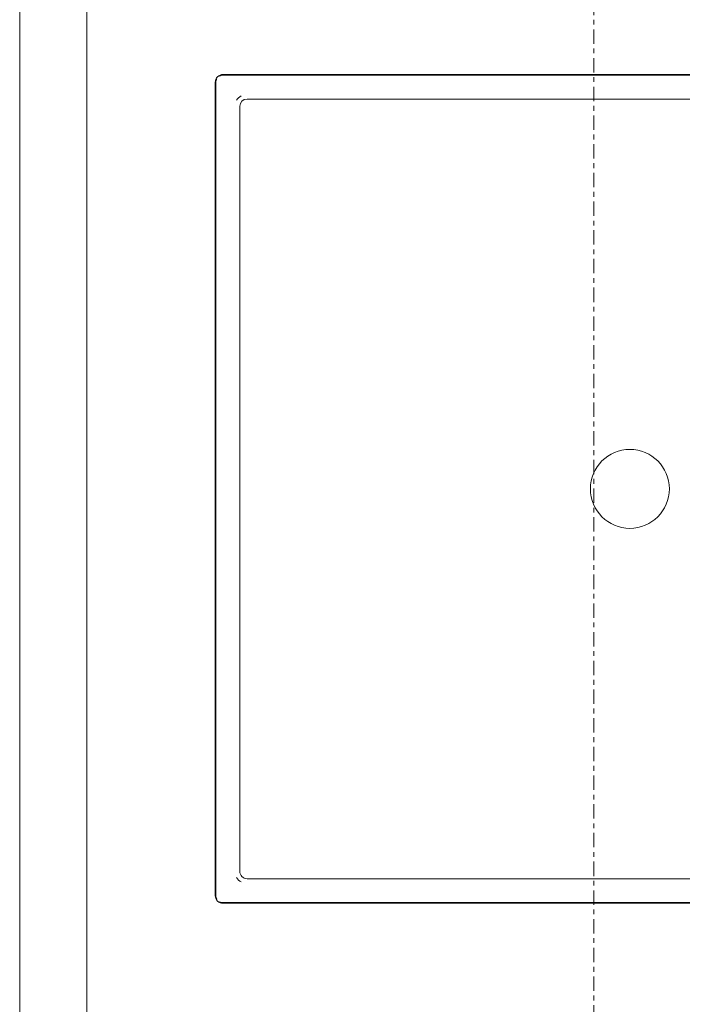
# Model space of a CAD drawing. Header units: millimetres. Extents: x -281 to 121694, y -16481 to 65128.
# Tile 226 of 256: x 16960 to 17237, y 48469 to 48880. Entities that reach past the tile are written whole.
import ezdxf

# ---------------------------------------------------------------- set-up
doc = ezdxf.new("R2010")
doc.units = ezdxf.units.MM
doc.linetypes.add('Grid Line', pattern=[12, 6, -2, 2, -2])
for name, color, linetype, lineweight in [('A--L$01A__Algemeen', 7, 'Continuous', 5), ('A--L$07A__Stramien', 1, 'Continuous', 5), ('A--L74__VasteSanitaireVoorz', 1, 'Continuous', 5), ('A--L82__LosseGebruikersInvent', 1, 'Continuous', 5)]:
    doc.layers.add(name, color=color, linetype=linetype, lineweight=lineweight)

# ---------------------------------------------------------------- blocks, each defined once
blk = doc.blocks.new('NLRS_82_FU_UN_spoekbak_gen_kad - spoelbak dxbxh 900x1200x957-V392-L_80_ 13')
at = {"layer": 'A--L$01A__Algemeen'}
for p, q in [((-173.28, -492.32), (-173.28, -152.32)), ((173.28, -152.32), (173.28, -492.32)), ((170, -495.6), (-170, -495.6)), ((-572, -549.32), (572, -549.32)), ((0, -549.32), (-572, -549.32)), ((0, -549.32), (572, -549.32)), ((-600, -577.32), (600, -577.32))]:
    blk.add_line(p, q, dxfattribs=at)
for centre, start, end in [((-170, -492.32), 180, 270), ((170, -492.32), 270, 0)]:
    blk.add_arc(centre, 3.28, start, end, dxfattribs=at)
at = {"layer": 'A--L74__VasteSanitaireVoorz'}
for p, q in [((-173, -492.32), (-173, -152.32)), ((173, -152.32), (173, -492.32)), ((-163, -162.32), (-163, -482.32)), ((163, -482.32), (163, -162.32)), ((-160, -485.32), (160, -485.32)), ((170, -495.32), (-170, -495.32))]:
    blk.add_line(p, q, dxfattribs=at)
for centre, radius, start, end in [((0, -322.32), 16.5, 0, 180), ((0, -322.32), 16.5, 180, 360), ((-160, -482.32), 5, 210, 240), ((-160, -482.32), 3, 180, 270), ((160, -482.32), 3, 270, 0), ((160, -482.32), 5, 300, 330), ((-170, -492.32), 3, 180, 210), ((170, -492.32), 3, 330, 360), ((-170, -492.32), 3, 240, 270), ((170, -492.32), 3, 270, 300)]:
    blk.add_arc(centre, radius, start, end, dxfattribs=at)

msp = doc.modelspace()

# ---------------------------------------------------------------- linework, layer by layer
at = {"layer": 'A--L$07A__Stramien', "linetype": 'Grid Line'}
msp.add_line((17200, 64428.39), (17200, 5044.8), dxfattribs=at)

# ---------------------------------------------------------------- block references
at = {"layer": 'A--L82__LosseGebruikersInvent', "rotation": 270.0000000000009}
msp.add_blockref('NLRS_82_FU_UN_spoekbak_gen_kad - spoelbak dxbxh 900x1200x957-V392-L_80_ 13', (17537.32, 48684.25), dxfattribs=at)

doc.saveas('drawing.dxf')
